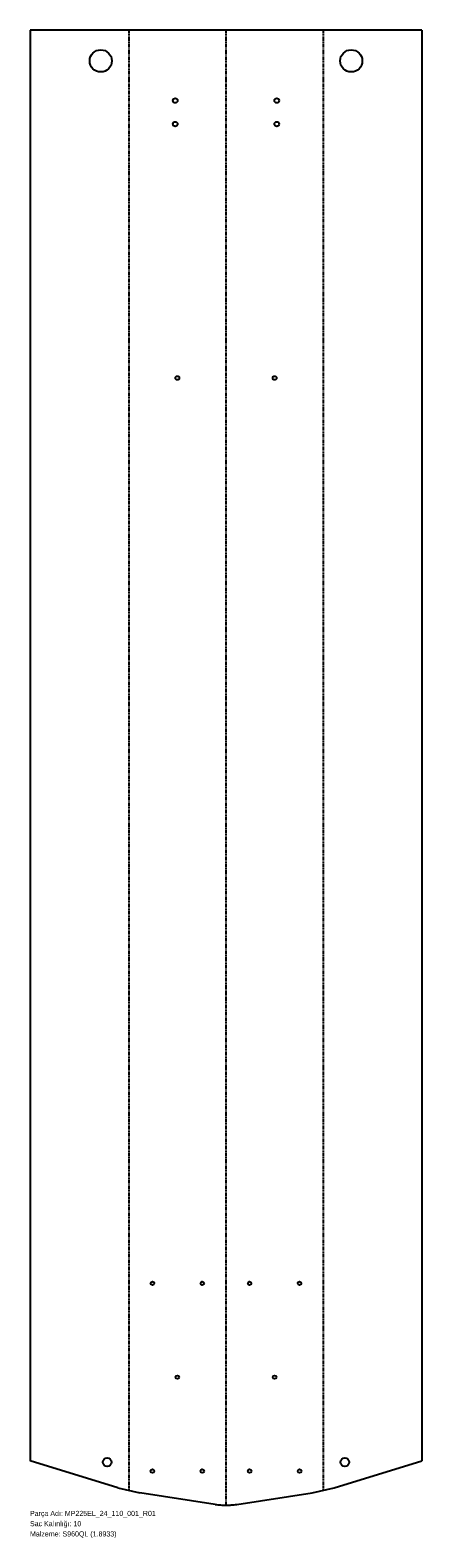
# Model space of a CAD drawing. Header units: millimetres. Extents: x 0 to 919, y -75 to 3457.
import ezdxf

# ---------------------------------------------------------------- set-up
doc = ezdxf.new("R2010")
doc.units = ezdxf.units.MM
for name, pattern in [('SLD-İki-Kısa-Kesik-Çizgili-Uzun-Kesik-Çizgi', [15.748, 8.128, -1.524, 1.524, -1.524, 1.524, -1.524]), ('SLD-Katı', [0]), ('SLD-Sürekli', [0])]:
    doc.linetypes.add(name, pattern=pattern)
doc.layers.add('METIN', color=96, linetype='SLD-Katı')
doc.styles.add('SLDTEXTSTYLE0', font='ARIAL.TTF', dxfattribs={"width": 0.948, "bigfont": 'bigfont'})
doc.styles.add('SLDTEXTSTYLE1', font='ARIAL.TTF', dxfattribs={"width": 0.948})

msp = doc.modelspace()

# ---------------------------------------------------------------- linework, layer by layer
at = {"color": 7, "linetype": 'SLD-Sürekli', "lineweight": 25}
for p, q in [((0.4, 3457.4), (0.4, 105)), ((919, 3457.4), (0.4, 3457.4)), ((919, 3457.4), (919, 105)), ((206.1, 42.2), (0.4, 105)), ((713.3, 42.2), (919, 105)), ((206.1, 42.2), (257.4, 30.2)), ((662, 30.2), (713.3, 42.2)), ((434, 3.2), (257.4, 30.2)), ((485.4, 3.2), (662, 30.2))]:
    msp.add_line(p, q, dxfattribs=at)
at = {"color": 7, "linetype": 'SLD-İki-Kısa-Kesik-Çizgili-Uzun-Kesik-Çizgi'}
for p, q in [((231.7, 3457.4), (231.7, 36.2)), ((459.7, 3457.4), (459.7, 1.4)), ((687.7, 3457.4), (687.7, 36.2))]:
    msp.add_line(p, q, dxfattribs=at)
at = {"color": 7, "linetype": 'SLD-Sürekli', "lineweight": 25}
for centre, radius in [((166.1, 3385.4), 26), ((753.3, 3385.4), 26), ((340.7, 3292.4), 5.5), ((578.7, 3292.4), 5.5), ((340.7, 3237.4), 5.5), ((578.7, 3237.4), 5.5), ((345.7, 2642.4), 4.5), ((573.7, 2642.4), 4.5), ((287.2, 521.2), 4.25), ((404.2, 521.2), 4.25), ((515.2, 521.2), 4.25), ((632.2, 521.2), 4.25), ((345.7, 301.2), 4.25), ((573.7, 301.2), 4.25), ((181.1, 102.1), 10), ((738.3, 102.1), 10), ((287.2, 81.2), 4.25), ((404.2, 81.2), 4.25), ((515.2, 81.2), 4.25), ((632.2, 81.2), 4.25)]:
    msp.add_circle(centre, radius, dxfattribs=at)
msp.add_open_spline([(434, 3.2), (438.4, 2.6), (442.8, 2.2), (449.2, 1.7), (451.3, 1.6), (454.5, 1.5), (455.5, 1.4), (457.1, 1.4), (457.6, 1.4), (458.7, 1.4), (459.2, 1.4), (461.8, 1.4), (464, 1.4), (467.2, 1.6), (468.3, 1.6), (469.9, 1.7), (470.4, 1.7), (471.2, 1.8), (471.5, 1.8), (471.9, 1.8), (472, 1.8), (472.3, 1.8), (472.4, 1.9), (476.6, 2.2), (480.9, 2.6), (485.4, 3.2)], degree=3, knots=[0, 0, 0, 0, 0.25, 0.25, 0.375, 0.375, 0.4375, 0.4375, 0.46875, 0.46875, 0.5, 0.5, 0.625, 0.625, 0.6875, 0.6875, 0.71875, 0.71875, 0.734375, 0.734375, 0.742188, 0.742188, 0.75, 0.75, 1, 1, 1, 1], dxfattribs=at)

# ---------------------------------------------------------------- texts
at = {"layer": 'METIN', "char_height": 12, "attachment_point": 1}
for s, insert, style in [('Sac Kalınlığı: 10', (0, -36), 'SLDTEXTSTYLE0'), ('Parça Adı: MP225EL_24_110_001_R01', (0, -12), 'SLDTEXTSTYLE0'), ('Malzeme: S960QL (1.8933)', (0, -60), 'SLDTEXTSTYLE1')]:
    msp.add_mtext(s, dxfattribs=dict(at, insert=insert, style=style))

doc.saveas('drawing.dxf')
